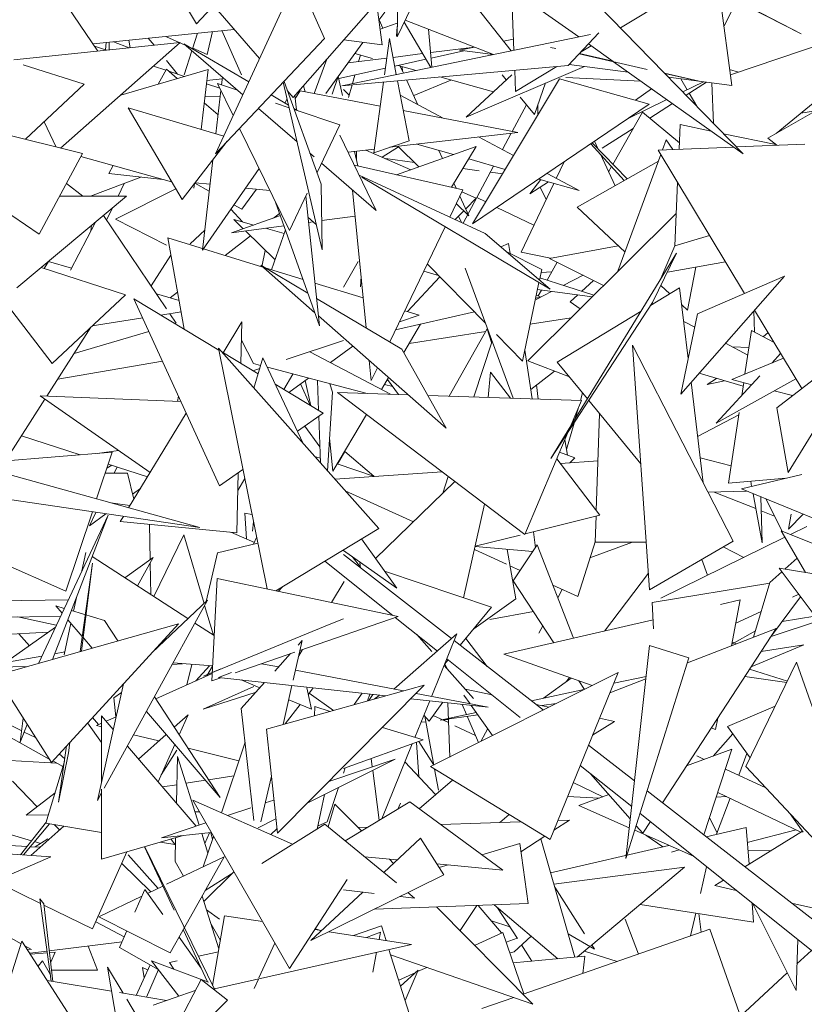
# Model space of a CAD drawing. Header units: metres. Extents: x -14.5 to 13.1, y -18.9 to 3.3.
# Tile 127 of 216: x 9.966 to 10.099, y 2.387 to 2.555. Entities that reach past the tile are written whole.
import ezdxf

# ---------------------------------------------------------------- set-up
doc = ezdxf.new("R2010")
doc.units = ezdxf.units.M
doc.layers.add('G-IMPT', color=7, linetype='Continuous', lineweight=5)
doc.layers.add('L-PLNT', color=7, linetype='Continuous', lineweight=5, true_color=0x005900)

# ---------------------------------------------------------------- blocks, each defined once
blk = doc.blocks.new('ÁRVORES ORNAMENTAIS - Pequeno e Médio Porte - Ipê-roxo-2940656-CORTE_CALÇADA')
at = {"layer": 'G-IMPT', "color": 253, "true_color": 0xaaaaaa}
for p, q in [((6.30579, 2.57011), (6.31512, 2.55439)), ((6.38653, 2.56889), (6.4181, 2.55266)), ((6.4181, 2.55266), (6.38658, 2.56907)), ((6.35663, 2.56749), (6.34926, 2.55218)), ((6.33159, 2.54184), (6.35251, 2.56574)), ((6.31512, 2.55439), (6.32436, 2.56436)), ((6.36916, 2.54987), (6.36859, 2.56439)), ((6.29831, 2.54974), (6.2893, 2.56304)), ((6.33226, 2.56233), (6.31834, 2.53225)), ((6.33691, 2.55187), (6.33226, 2.56233)), ((6.34946, 2.56225), (6.34926, 2.55218)), ((6.35854, 2.56266), (6.36873, 2.54978)), ((6.37116, 2.55859), (6.38022, 2.55215)), ((6.38732, 2.55369), (6.39615, 2.55903)), ((6.40628, 2.54388), (6.40424, 2.55907)), ((6.32584, 2.54846), (6.318, 2.5575)), ((6.3467, 2.55079), (6.34579, 2.55807)), ((6.38353, 2.55758), (6.40824, 2.53223)), ((6.405, 2.55407), (6.40691, 2.55787)), ((6.34617, 2.55503), (6.34716, 2.55639)), ((6.3462, 2.55507), (6.34685, 2.55365)), ((6.3493, 2.55448), (6.34636, 2.55349)), ((6.34916, 2.55228), (6.34929, 2.55391)), ((6.35501, 2.54696), (6.35045, 2.55465)), ((6.35064, 2.55504), (6.36571, 2.54916)), ((6.32152, 2.55345), (6.29748, 2.55098)), ((6.30786, 2.55073), (6.30687, 2.55194)), ((6.31319, 2.55077), (6.31001, 2.55215)), ((6.31442, 2.55012), (6.31528, 2.55281)), ((6.31689, 2.54916), (6.31782, 2.55307)), ((6.33691, 2.55187), (6.31834, 2.53225)), ((6.3194, 2.55323), (6.32275, 2.54568)), ((6.38221, 2.55256), (6.33984, 2.54384)), ((6.34796, 2.55191), (6.34711, 2.54568)), ((6.34914, 2.54575), (6.34796, 2.55191)), ((6.35463, 2.55348), (6.35521, 2.547)), ((6.38364, 2.55285), (6.37843, 2.5473)), ((6.40604, 2.5457), (6.42599, 2.55242)), ((6.28401, 2.54826), (6.31231, 2.5512)), ((6.29196, 2.53321), (6.31231, 2.5512)), ((6.29775, 2.55057), (6.29976, 2.54989)), ((6.29972, 2.55121), (6.29962, 2.54994)), ((6.30021, 2.55126), (6.30023, 2.54994)), ((6.30364, 2.5503), (6.30094, 2.55133)), ((6.30378, 2.55031), (6.30358, 2.5516)), ((6.32299, 2.54228), (6.31296, 2.55097)), ((6.32401, 2.5445), (6.31296, 2.55097)), ((6.31689, 2.54916), (6.31445, 2.55022)), ((6.33712, 2.54254), (6.34341, 2.55122)), ((6.3467, 2.55079), (6.34017, 2.55165)), ((6.36247, 2.55042), (6.35499, 2.54949)), ((6.36248, 2.55042), (6.35992, 2.54989)), ((6.36909, 2.55179), (6.36742, 2.55144)), ((6.37633, 2.55016), (6.37538, 2.55037)), ((6.38063, 2.54964), (6.38231, 2.55066)), ((6.38188, 2.55097), (6.3861, 2.54797)), ((6.31299, 2.54568), (6.31431, 2.5498)), ((6.3475, 2.54855), (6.34087, 2.54772)), ((6.34507, 2.5485), (6.34205, 2.54934)), ((6.34303, 2.54907), (6.34271, 2.54795)), ((6.35362, 2.54931), (6.34858, 2.54868)), ((6.35507, 2.54855), (6.36066, 2.54979)), ((6.36564, 2.54915), (6.35992, 2.54989)), ((6.39185, 2.54663), (6.38027, 2.54926)), ((6.38601, 2.54804), (6.38035, 2.54935)), ((6.29599, 2.54413), (6.28557, 2.54742)), ((6.30779, 2.5472), (6.30987, 2.5465)), ((6.31189, 2.54582), (6.31001, 2.54812)), ((6.33731, 2.54838), (6.33512, 2.54254)), ((6.37843, 2.5473), (6.33984, 2.54384)), ((6.34887, 2.54717), (6.35419, 2.54835)), ((6.35252, 2.54645), (6.34944, 2.5473)), ((6.34981, 2.54719), (6.35036, 2.546)), ((6.35015, 2.5471), (6.3502, 2.54633)), ((6.36101, 2.53851), (6.38118, 2.54713)), ((6.36944, 2.54288), (6.37647, 2.54713)), ((6.38863, 2.54617), (6.37859, 2.54747)), ((6.38616, 2.54793), (6.40824, 2.53223)), ((6.42919, 2.54829), (6.41383, 2.53571)), ((6.3171, 2.54659), (6.30219, 2.54225)), ((6.30855, 2.5441), (6.30997, 2.54668)), ((6.30997, 2.54668), (6.31181, 2.54505)), ((6.31036, 2.54633), (6.31308, 2.54542)), ((6.31588, 2.5364), (6.3171, 2.54659)), ((6.31952, 2.54529), (6.31937, 2.54398)), ((6.33823, 2.5424), (6.33926, 2.5454)), ((6.33926, 2.5454), (6.33996, 2.54217)), ((6.33934, 2.54505), (6.34727, 2.54681)), ((6.34206, 2.54566), (6.34165, 2.54421)), ((6.36568, 2.54281), (6.35653, 2.54534)), ((6.3688, 2.54568), (6.36101, 2.53851)), ((6.36787, 2.54483), (6.36718, 2.54568)), ((6.36944, 2.54288), (6.3693, 2.54648)), ((6.39082, 2.54462), (6.37801, 2.54527)), ((6.40075, 2.54461), (6.39483, 2.54599)), ((6.40075, 2.54461), (6.39487, 2.54595)), ((6.40628, 2.54388), (6.39553, 2.54528)), ((6.40742, 2.54617), (6.40592, 2.54659)), ((6.41243, 2.53491), (6.43248, 2.54641)), ((6.28596, 2.53472), (6.29599, 2.54413)), ((6.31681, 2.54417), (6.31907, 2.54341)), ((6.31949, 2.54503), (6.31688, 2.54471)), ((6.32209, 2.54306), (6.31867, 2.54422)), ((6.31867, 2.54422), (6.32135, 2.53875)), ((6.32988, 2.54444), (6.3365, 2.51589)), ((6.33634, 2.52709), (6.33001, 2.54457)), ((6.33335, 2.54385), (6.3336, 2.54283)), ((6.34159, 2.54399), (6.34098, 2.54181)), ((6.34695, 2.54447), (6.3453, 2.53239)), ((6.35131, 2.53448), (6.34935, 2.54469)), ((6.35089, 2.54483), (6.35282, 2.54061)), ((6.35845, 2.54481), (6.35211, 2.54217)), ((6.37695, 2.54501), (6.36214, 2.52031)), ((6.37267, 2.53892), (6.37456, 2.54431)), ((6.39223, 2.5407), (6.37695, 2.54501)), ((6.39869, 2.54316), (6.39762, 2.545)), ((6.40146, 2.54451), (6.39794, 2.5428)), ((6.39849, 2.54223), (6.402, 2.54444)), ((6.40286, 2.54433), (6.40318, 2.53742)), ((6.28829, 2.51853), (6.25199, 2.54326)), ((6.29566, 2.53228), (6.25199, 2.54326)), ((6.31914, 2.54199), (6.31654, 2.54193)), ((6.31926, 2.54303), (6.31841, 2.53565)), ((6.33079, 2.54054), (6.32783, 2.54227)), ((6.33159, 2.54184), (6.33057, 2.54302)), ((6.33187, 2.54216), (6.33212, 2.53975)), ((6.33192, 2.54167), (6.33274, 2.543)), ((6.34639, 2.54038), (6.33274, 2.543)), ((6.34012, 2.5432), (6.3411, 2.54225)), ((6.34982, 2.54221), (6.35713, 2.53832)), ((6.37267, 2.53892), (6.37023, 2.54192)), ((6.39263, 2.54333), (6.38988, 2.54137)), ((6.40032, 2.54035), (6.39903, 2.54257)), ((6.31642, 2.54095), (6.31878, 2.53887)), ((6.33089, 2.54007), (6.32858, 2.54086)), ((6.33054, 2.5416), (6.33017, 2.5409)), ((6.39223, 2.5407), (6.36214, 2.52031)), ((6.36889, 2.53606), (6.37131, 2.54059)), ((6.37324, 2.54055), (6.37324, 2.53882)), ((6.39523, 2.54148), (6.38864, 2.53828)), ((6.39231, 2.53833), (6.39621, 2.54079)), ((6.30347, 2.5401), (6.31264, 2.52443)), ((6.30347, 2.5401), (6.31973, 2.53526)), ((6.33224, 2.53427), (6.32565, 2.53997)), ((6.33251, 2.53953), (6.33165, 2.54003)), ((6.33949, 2.53716), (6.33174, 2.53979)), ((6.36983, 2.53588), (6.35032, 2.53963)), ((6.3911, 2.53935), (6.38603, 2.53044)), ((6.3911, 2.53935), (6.39736, 2.5341)), ((6.41804, 2.53916), (6.42057, 2.53958)), ((6.28913, 2.53768), (6.2912, 2.5334)), ((6.33949, 2.53716), (6.33563, 2.52906)), ((6.3975, 2.53721), (6.39731, 2.53303)), ((6.3975, 2.53721), (6.40279, 2.53611)), ((6.32243, 2.53656), (6.33093, 2.5192)), ((6.34573, 2.52258), (6.33954, 2.53541)), ((6.34806, 2.53335), (6.36983, 2.53588)), ((6.36316, 2.53511), (6.36911, 2.53194)), ((6.36722, 2.53295), (6.36872, 2.53575)), ((6.38422, 2.53323), (6.38951, 2.53657)), ((6.40488, 2.53567), (6.4138, 2.53382)), ((6.31264, 2.52443), (6.32035, 2.53437)), ((6.35131, 2.53448), (6.3453, 2.53239)), ((6.34952, 2.53343), (6.34671, 2.53167)), ((6.34917, 2.52868), (6.36275, 2.53347)), ((6.34944, 2.53351), (6.353, 2.53003)), ((6.35888, 2.5321), (6.35264, 2.53388)), ((6.35854, 2.52656), (6.36275, 2.53347)), ((6.38796, 2.5277), (6.38229, 2.53397)), ((6.38844, 2.52797), (6.38248, 2.5341)), ((6.38351, 2.53303), (6.38289, 2.53437)), ((6.39373, 2.53289), (6.40659, 2.5334)), ((6.39512, 2.53462), (6.39449, 2.53292)), ((6.39627, 2.53299), (6.39512, 2.53462)), ((6.40708, 2.53342), (6.4187, 2.53389)), ((6.41243, 2.53491), (6.41395, 2.5337)), ((6.28829, 2.51853), (6.29566, 2.53228)), ((6.31086, 2.52748), (6.2954, 2.5318)), ((6.33517, 2.53173), (6.33443, 2.53237)), ((6.34094, 2.53252), (6.34539, 2.53304)), ((6.34203, 2.53265), (6.34257, 2.53018)), ((6.34233, 2.53268), (6.34236, 2.53113)), ((6.34395, 2.53287), (6.3516, 2.52954)), ((6.3564, 2.53281), (6.35702, 2.53145)), ((6.3864, 2.52681), (6.3839, 2.53219)), ((6.3942, 2.53211), (6.3869, 2.51224)), ((6.39373, 2.53289), (6.40845, 2.50846)), ((6.30016, 2.52886), (6.30093, 2.53026)), ((6.31789, 2.5312), (6.31612, 2.51584)), ((6.34573, 2.52258), (6.3364, 2.53067)), ((6.36048, 2.52612), (6.34201, 2.5303)), ((6.34728, 2.53142), (6.35223, 2.53078)), ((6.3605, 2.52042), (6.36571, 2.53015)), ((6.3677, 2.52958), (6.36147, 2.53136)), ((6.37639, 2.52806), (6.37774, 2.53088)), ((6.37994, 2.52314), (6.39379, 2.53101)), ((6.38582, 2.53007), (6.38531, 2.52917)), ((6.30016, 2.52886), (6.30938, 2.52789)), ((6.32576, 2.52975), (6.31612, 2.51584)), ((6.36427, 2.51867), (6.34283, 2.5286)), ((6.36047, 2.52972), (6.36325, 2.52936)), ((6.36516, 2.52911), (6.36726, 2.52884)), ((6.37481, 2.5289), (6.38029, 2.52598)), ((6.29293, 2.52719), (6.29576, 2.52504)), ((6.29705, 2.52503), (6.30564, 2.52828)), ((6.3028, 2.52721), (6.30174, 2.52503)), ((6.31467, 2.52641), (6.31476, 2.52717)), ((6.31482, 2.52724), (6.31728, 2.52587)), ((6.31488, 2.52731), (6.31741, 2.52705)), ((6.33634, 2.52709), (6.3365, 2.51589)), ((6.37532, 2.50918), (6.34324, 2.52824)), ((6.35895, 2.52724), (6.35935, 2.52638)), ((6.37038, 2.51548), (6.37599, 2.52721)), ((6.37188, 2.52545), (6.37378, 2.52784)), ((6.37188, 2.52545), (6.37508, 2.52747)), ((6.38029, 2.52598), (6.37341, 2.52795)), ((6.39706, 2.52735), (6.39658, 2.51657)), ((6.2845, 2.5094), (6.30319, 2.52503)), ((6.29178, 2.52504), (6.30319, 2.52503)), ((6.30132, 2.52112), (6.31156, 2.52628)), ((6.32281, 2.52279), (6.3253, 2.52622)), ((6.32345, 2.52641), (6.32761, 2.52598)), ((6.33394, 2.52551), (6.33093, 2.5192)), ((6.3337, 2.52501), (6.33606, 2.50293)), ((6.34398, 2.5026), (6.3417, 2.52607)), ((6.36048, 2.52612), (6.35824, 2.52146)), ((6.35996, 2.52504), (6.36149, 2.5217)), ((6.3603, 2.52574), (6.36274, 2.52468)), ((6.37365, 2.52657), (6.37466, 2.52444)), ((6.32146, 2.52354), (6.32281, 2.52279)), ((6.32857, 2.52403), (6.33606, 2.50293)), ((6.35936, 2.52379), (6.36149, 2.5217)), ((6.36274, 2.52468), (6.36096, 2.52286)), ((6.36437, 2.52404), (6.36284, 2.52478)), ((6.29928, 2.52175), (6.31001, 2.50581)), ((6.30077, 2.523), (6.29979, 2.52098)), ((6.32294, 2.52063), (6.32096, 2.52282)), ((6.32107, 2.51878), (6.32939, 2.52171)), ((6.32926, 2.52209), (6.32824, 2.5213)), ((6.36064, 2.52253), (6.35917, 2.52103)), ((6.37257, 2.52006), (6.36627, 2.52311)), ((6.39683, 2.5221), (6.37155, 2.49699)), ((6.37994, 2.52314), (6.3881, 2.51551)), ((6.29789, 2.52059), (6.29365, 2.51243)), ((6.29719, 2.52001), (6.29711, 2.5191)), ((6.31001, 2.51668), (6.30132, 2.52112)), ((6.33, 2.51999), (6.32107, 2.51878)), ((6.32306, 2.51948), (6.32148, 2.52103)), ((6.32148, 2.52103), (6.32485, 2.52011)), ((6.33551, 2.52017), (6.33408, 2.52147)), ((6.33497, 2.52066), (6.33418, 2.52055)), ((6.34213, 2.52163), (6.33643, 2.52086)), ((6.36022, 2.52055), (6.35975, 2.52162)), ((6.31402, 2.51691), (6.31651, 2.51921)), ((6.32848, 2.51416), (6.32345, 2.5191)), ((6.32686, 2.51956), (6.33005, 2.51869)), ((6.3279, 2.51248), (6.33025, 2.51929)), ((6.35745, 2.5198), (6.34803, 2.5002)), ((6.36427, 2.51867), (6.37532, 2.50918)), ((6.39658, 2.51657), (6.40249, 2.51834)), ((6.31022, 2.51793), (6.32642, 2.51294)), ((6.31022, 2.51793), (6.31302, 2.50234)), ((6.3243, 2.51826), (6.31998, 2.51492)), ((6.36827, 2.51695), (6.36694, 2.51638)), ((6.36827, 2.51695), (6.36853, 2.51526)), ((6.31075, 2.51495), (6.30735, 2.50975)), ((6.32624, 2.51299), (6.32682, 2.51579)), ((6.36784, 2.51561), (6.37391, 2.51254)), ((6.37038, 2.51548), (6.37541, 2.51446)), ((6.37526, 2.51443), (6.38695, 2.51659)), ((6.39687, 2.51531), (6.37548, 2.48032)), ((6.39279, 2.50693), (6.39687, 2.51531)), ((6.394, 2.51061), (6.39661, 2.51657)), ((6.28914, 2.5127), (6.2899, 2.51391)), ((6.28991, 2.51392), (6.29381, 2.51275)), ((6.34012, 2.50954), (6.34266, 2.51392)), ((6.36432, 2.50337), (6.35442, 2.51349)), ((6.37655, 2.51378), (6.37481, 2.5107)), ((6.37526, 2.51443), (6.38445, 2.5098)), ((6.4052, 2.51384), (6.39531, 2.5121)), ((6.30298, 2.50819), (6.28864, 2.51286)), ((6.33528, 2.50514), (6.32606, 2.51326)), ((6.33409, 2.50848), (6.32606, 2.51326)), ((6.32678, 2.51283), (6.33326, 2.51083)), ((6.3538, 2.51222), (6.35634, 2.51152)), ((6.36902, 2.49059), (6.36086, 2.51278)), ((6.37353, 2.51072), (6.37391, 2.51254)), ((6.3738, 2.512), (6.37562, 2.51213)), ((6.40014, 2.51295), (6.39873, 2.50558)), ((6.33528, 2.51021), (6.34349, 2.50769)), ((6.34313, 2.51135), (6.34302, 2.5096)), ((6.35104, 2.50536), (6.35656, 2.5113)), ((6.37063, 2.49693), (6.37344, 2.5103)), ((6.37361, 2.51109), (6.38277, 2.50813)), ((6.37756, 2.50981), (6.38095, 2.51156)), ((6.3807, 2.5088), (6.38271, 2.51068)), ((6.41526, 2.51142), (6.39758, 2.4913)), ((6.41526, 2.51142), (6.40046, 2.50499)), ((6.30827, 2.50838), (6.31214, 2.50722)), ((6.31189, 2.50865), (6.31062, 2.50768)), ((6.37295, 2.50743), (6.37557, 2.50879)), ((6.37319, 2.5091), (6.38251, 2.50788)), ((6.37385, 2.50901), (6.37328, 2.50802)), ((6.39739, 2.50943), (6.39245, 2.50642)), ((6.39419, 2.50982), (6.39571, 2.5084)), ((6.39739, 2.50943), (6.39885, 2.49735)), ((6.29054, 2.49652), (6.28233, 2.50721)), ((6.29054, 2.49652), (6.30298, 2.50819)), ((6.31901, 2.47567), (6.30444, 2.50752)), ((6.31889, 2.49879), (6.30444, 2.50752)), ((6.35008, 2.49898), (6.33556, 2.50761)), ((6.37288, 2.50765), (6.37374, 2.50784)), ((6.37299, 2.50814), (6.37374, 2.50784)), ((6.39279, 2.50693), (6.37548, 2.48032)), ((6.37878, 2.50702), (6.38005, 2.5082)), ((6.38043, 2.50581), (6.37878, 2.50702)), ((6.30902, 2.50476), (6.31249, 2.50531)), ((6.31055, 2.505), (6.31165, 2.50337)), ((6.34902, 2.50225), (6.36245, 2.50529)), ((6.35058, 2.5055), (6.35305, 2.50474)), ((6.39084, 2.50544), (6.37655, 2.49674)), ((6.40046, 2.50499), (6.39758, 2.4913)), ((6.39775, 2.5065), (6.39873, 2.50558)), ((6.41005, 2.50549), (6.41017, 2.50187)), ((6.41016, 2.50561), (6.41821, 2.49225)), ((6.29735, 2.50291), (6.30593, 2.50427)), ((6.31964, 2.49834), (6.32283, 2.50359)), ((6.32266, 2.49651), (6.32283, 2.50359)), ((6.35762, 2.48548), (6.33588, 2.50461)), ((6.35305, 2.50474), (6.34967, 2.50361)), ((6.3504, 2.49841), (6.35327, 2.50321)), ((6.37195, 2.50319), (6.37891, 2.50429)), ((6.39809, 2.50369), (6.39998, 2.5027)), ((6.29712, 2.50269), (6.28962, 2.49096)), ((6.30697, 2.50199), (6.29426, 2.49822)), ((6.35131, 2.49992), (6.36439, 2.50199)), ((6.36463, 2.50242), (6.35813, 2.49096)), ((6.36463, 2.50242), (6.36538, 2.50007)), ((6.40853, 2.49473), (6.40966, 2.50214)), ((6.40966, 2.50214), (6.41349, 2.50008)), ((6.41246, 2.50179), (6.41163, 2.50108)), ((6.43045, 2.5017), (6.41394, 2.48896)), ((6.43045, 2.5017), (6.4159, 2.47792)), ((6.32276, 2.50047), (6.32482, 2.49649)), ((6.34012, 2.50043), (6.33036, 2.49717)), ((6.36237, 2.49081), (6.36545, 2.5003)), ((6.37063, 2.49693), (6.3662, 2.50146)), ((6.40519, 2.49996), (6.40902, 2.49795)), ((6.32711, 2.45809), (6.31882, 2.49913)), ((6.34615, 2.4684), (6.31882, 2.49913)), ((6.3256, 2.49474), (6.31939, 2.49849)), ((6.33439, 2.49852), (6.34814, 2.49129)), ((6.33791, 2.49667), (6.34175, 2.49944)), ((6.35762, 2.48548), (6.35008, 2.49898)), ((6.37102, 2.49877), (6.37227, 2.49048)), ((6.40651, 2.46624), (6.38938, 2.49965)), ((6.39228, 2.45797), (6.38938, 2.49965)), ((6.40635, 2.49935), (6.40922, 2.49924)), ((6.41461, 2.49822), (6.41314, 2.49663)), ((6.30931, 2.49689), (6.29147, 2.49386)), ((6.32488, 2.49232), (6.32641, 2.49747)), ((6.33325, 2.4829), (6.32641, 2.49747)), ((6.34486, 2.4936), (6.34453, 2.497)), ((6.37862, 2.49422), (6.37155, 2.49699)), ((6.3817, 2.49048), (6.37655, 2.49674)), ((6.41509, 2.49743), (6.4063, 2.49381)), ((6.32588, 2.49568), (6.32469, 2.49529)), ((6.32602, 2.49617), (6.32482, 2.49649)), ((6.34396, 2.49143), (6.32717, 2.49586)), ((6.34591, 2.49578), (6.34486, 2.4936)), ((6.3652, 2.49506), (6.36478, 2.49073)), ((6.3652, 2.49506), (6.36859, 2.49061)), ((6.37203, 2.49209), (6.37609, 2.49521)), ((6.4007, 2.49485), (6.40822, 2.49264)), ((6.33, 2.49208), (6.33153, 2.49471)), ((6.33083, 2.49158), (6.3342, 2.49401)), ((6.33457, 2.48932), (6.33362, 2.49359)), ((6.33588, 2.48853), (6.3357, 2.49361)), ((6.34662, 2.49208), (6.34782, 2.4941)), ((6.34765, 2.49381), (6.34953, 2.49124)), ((6.39934, 2.49331), (6.40142, 2.47618)), ((6.40209, 2.49293), (6.40367, 2.49398)), ((6.40209, 2.49293), (6.40502, 2.49358)), ((6.41108, 2.49441), (6.40363, 2.48637)), ((6.4172, 2.49392), (6.40363, 2.48637)), ((6.40969, 2.4929), (6.4063, 2.49381)), ((6.40798, 2.49106), (6.40831, 2.49327)), ((6.33667, 2.48805), (6.32852, 2.49297)), ((6.33284, 2.49303), (6.33445, 2.48939)), ((6.33825, 2.49163), (6.33739, 2.47825)), ((6.33825, 2.49163), (6.3378, 2.49306)), ((6.37104, 2.46737), (6.3391, 2.49159)), ((6.3391, 2.49159), (6.35113, 2.49119)), ((6.34712, 2.49291), (6.34856, 2.49258)), ((6.37328, 2.49045), (6.37303, 2.49287)), ((6.38087, 2.49149), (6.38051, 2.49021)), ((6.41664, 2.49104), (6.41353, 2.49187)), ((6.28929, 2.49045), (6.28256, 2.47993)), ((6.31245, 2.49002), (6.28848, 2.49101)), ((6.28848, 2.49101), (6.30719, 2.47792)), ((6.31201, 2.49096), (6.31185, 2.49005)), ((6.35449, 2.49108), (6.38067, 2.4902)), ((6.37876, 2.48569), (6.38067, 2.4902)), ((6.39079, 2.47942), (6.38192, 2.49021)), ((6.38017, 2.48901), (6.37962, 2.48708)), ((6.40571, 2.47614), (6.40753, 2.48814)), ((6.41394, 2.48896), (6.4159, 2.47792)), ((6.30353, 2.47192), (6.31335, 2.48804)), ((6.33228, 2.48497), (6.33667, 2.48805)), ((6.3362, 2.47959), (6.33592, 2.48751)), ((6.33832, 2.47819), (6.34407, 2.48782)), ((6.38321, 2.47145), (6.38377, 2.48795)), ((6.40747, 2.48775), (6.40046, 2.48405)), ((6.33355, 2.48585), (6.3361, 2.4823)), ((6.37104, 2.46737), (6.37838, 2.48477)), ((6.37941, 2.48637), (6.37813, 2.48183)), ((6.29526, 2.48095), (6.28529, 2.4842)), ((6.33774, 2.4838), (6.33832, 2.47819)), ((6.37829, 2.4809), (6.37784, 2.4835)), ((6.30183, 2.48167), (6.29818, 2.48118)), ((6.34036, 2.48151), (6.33911, 2.47938)), ((6.34036, 2.48151), (6.34531, 2.4773)), ((6.37953, 2.48041), (6.37696, 2.48141)), ((6.30075, 2.48139), (6.27647, 2.47944)), ((6.30075, 2.48139), (6.29809, 2.47343)), ((6.33617, 2.48037), (6.33522, 2.48069)), ((6.37648, 2.48027), (6.3838, 2.47068)), ((6.3835, 2.47992), (6.37709, 2.47948)), ((6.37953, 2.48041), (6.37872, 2.47959)), ((6.4009, 2.48041), (6.40616, 2.4791)), ((6.27622, 2.47951), (6.31567, 2.46855)), ((6.3007, 2.47917), (6.29984, 2.47868)), ((6.30675, 2.4772), (6.30008, 2.47938)), ((6.3011, 2.47781), (6.3016, 2.47888)), ((6.31901, 2.47567), (6.323, 2.47846)), ((6.35694, 2.47806), (6.33869, 2.47678)), ((6.34544, 2.47726), (6.33904, 2.47941)), ((6.30335, 2.47781), (6.29955, 2.47781)), ((6.30443, 2.4734), (6.30335, 2.47781)), ((6.32196, 2.46767), (6.32221, 2.47791)), ((6.32331, 2.4769), (6.32213, 2.47486)), ((6.34562, 2.46328), (6.35912, 2.47641)), ((6.35704, 2.47439), (6.35798, 2.47727)), ((6.40571, 2.47614), (6.41549, 2.47696)), ((6.41824, 2.47762), (6.40792, 2.47514)), ((6.40951, 2.47646), (6.40967, 2.47556)), ((6.30422, 2.47426), (6.30555, 2.47524)), ((6.34044, 2.47482), (6.35205, 2.46954)), ((6.4088, 2.47477), (6.40223, 2.47458)), ((6.43537, 2.46387), (6.40792, 2.47514)), ((6.27841, 2.47403), (6.31567, 2.46855)), ((6.40327, 2.47461), (6.41037, 2.47178)), ((6.4099, 2.47432), (6.41144, 2.46594)), ((6.41144, 2.46594), (6.41121, 2.47379)), ((6.41487, 2.46794), (6.41206, 2.47344)), ((6.30377, 2.47232), (6.30048, 2.47277)), ((6.36057, 2.45659), (6.36418, 2.47256)), ((6.41128, 2.47142), (6.41356, 2.47051)), ((6.28817, 2.44542), (6.30005, 2.47065)), ((6.29056, 2.4461), (6.30005, 2.47065)), ((6.29736, 2.47124), (6.29286, 2.45774)), ((6.29686, 2.46883), (6.29795, 2.47115)), ((6.29686, 2.46883), (6.29967, 2.4709)), ((6.30212, 2.4696), (6.30264, 2.47047)), ((6.32334, 2.471), (6.32455, 2.47079)), ((6.32334, 2.471), (6.32361, 2.46661)), ((6.3838, 2.47068), (6.37109, 2.4675)), ((6.38303, 2.46606), (6.38318, 2.47053)), ((6.41594, 2.46826), (6.41842, 2.47083)), ((6.41594, 2.46826), (6.4164, 2.47082)), ((6.32196, 2.46767), (6.30212, 2.4696)), ((6.3071, 2.46912), (6.30722, 2.46308)), ((6.3248, 2.46956), (6.32463, 2.46794)), ((6.32862, 2.45777), (6.34615, 2.4684)), ((6.42084, 2.46556), (6.41467, 2.46802)), ((6.41467, 2.46802), (6.41884, 2.46091)), ((6.41629, 2.46737), (6.41909, 2.46874)), ((6.31292, 2.46734), (6.30781, 2.45681)), ((6.31638, 2.45562), (6.31292, 2.46734)), ((6.32095, 2.46777), (6.32496, 2.46603)), ((6.32534, 2.46685), (6.32482, 2.46572)), ((6.34323, 2.46663), (6.3492, 2.45824)), ((6.37023, 2.46728), (6.36255, 2.46536)), ((6.37283, 2.46511), (6.37251, 2.46785)), ((6.38304, 2.4663), (6.38004, 2.4568)), ((6.39421, 2.45654), (6.41533, 2.4669)), ((6.32554, 2.46589), (6.31867, 2.46425)), ((6.34012, 2.46465), (6.3492, 2.45824)), ((6.36243, 2.46481), (6.36788, 2.46234)), ((6.36255, 2.46533), (6.37239, 2.46445)), ((6.36951, 2.45639), (6.36801, 2.46484)), ((6.37315, 2.46559), (6.36905, 2.45949)), ((6.37932, 2.44971), (6.37315, 2.46559)), ((6.38937, 2.46606), (6.38213, 2.46342)), ((6.39172, 2.46606), (6.38303, 2.46606)), ((6.40651, 2.46624), (6.39228, 2.45797)), ((6.40836, 2.46348), (6.4048, 2.46525)), ((6.27837, 2.46408), (6.29286, 2.45774)), ((6.29624, 2.46429), (6.29558, 2.46117)), ((6.29732, 2.4636), (6.31363, 2.45304)), ((6.30289, 2.45999), (6.30773, 2.46344)), ((6.30503, 2.45861), (6.30773, 2.46344)), ((6.31676, 2.45598), (6.31867, 2.46425)), ((6.35856, 2.44964), (6.34012, 2.46399)), ((6.3416, 2.46361), (6.34304, 2.46182)), ((6.40213, 2.46043), (6.40117, 2.46313)), ((6.41535, 2.4615), (6.41741, 2.46336)), ((6.29526, 2.44743), (6.2974, 2.46247)), ((6.29549, 2.4475), (6.2974, 2.46247)), ((6.30723, 2.46254), (6.30734, 2.45711)), ((6.34852, 2.4536), (6.33698, 2.46284)), ((6.34294, 2.46255), (6.34306, 2.4617)), ((6.3685, 2.46205), (6.37023, 2.46126)), ((6.41435, 2.46166), (6.4345, 2.4583)), ((6.41435, 2.46166), (6.43044, 2.44005)), ((6.3177, 2.44243), (6.31861, 2.45987)), ((6.31861, 2.45987), (6.34945, 2.45341)), ((6.36534, 2.45497), (6.34715, 2.46112)), ((6.3846, 2.45092), (6.39209, 2.4608)), ((6.41279, 2.45918), (6.41483, 2.46102)), ((6.32903, 2.45769), (6.32973, 2.45845)), ((6.33807, 2.45579), (6.34027, 2.45937)), ((6.37597, 2.44894), (6.36905, 2.45949)), ((6.37582, 2.45872), (6.38004, 2.4568)), ((6.37665, 2.45659), (6.3774, 2.458)), ((6.39273, 2.45578), (6.41276, 2.45908)), ((6.41279, 2.45918), (6.40997, 2.44986)), ((6.29327, 2.45626), (6.23018, 2.45525)), ((6.29463, 2.45664), (6.29415, 2.45432)), ((6.36951, 2.45639), (6.36234, 2.45132)), ((6.40774, 2.45624), (6.40438, 2.45546)), ((6.40774, 2.45624), (6.40625, 2.44842)), ((6.41271, 2.44963), (6.41801, 2.45675)), ((6.41661, 2.4567), (6.41768, 2.45719)), ((6.29114, 2.45523), (6.29258, 2.45479)), ((6.29114, 2.45523), (6.29221, 2.45399)), ((6.317, 2.4562), (6.29938, 2.42416)), ((6.317, 2.4562), (6.30752, 2.44727)), ((6.31797, 2.45023), (6.31648, 2.45527)), ((6.36534, 2.45497), (6.36002, 2.4485)), ((6.39273, 2.45578), (6.39293, 2.45132)), ((6.29192, 2.45339), (6.22977, 2.45292)), ((6.29122, 2.45191), (6.28467, 2.45333)), ((6.29378, 2.45443), (6.29945, 2.45271)), ((6.33273, 2.44762), (6.34945, 2.45341)), ((6.33799, 2.45214), (6.34012, 2.45299)), ((6.35613, 2.44751), (6.34897, 2.45324)), ((6.3725, 2.45423), (6.36506, 2.45291)), ((6.40698, 2.45224), (6.4113, 2.45424)), ((6.42045, 2.45347), (6.41489, 2.45257)), ((6.28093, 2.44337), (6.31201, 2.45218)), ((6.28259, 2.44555), (6.29107, 2.45158)), ((6.29038, 2.42855), (6.31201, 2.45218)), ((6.29371, 2.45224), (6.29258, 2.44687)), ((6.29317, 2.45286), (6.29563, 2.45)), ((6.29945, 2.45271), (6.30171, 2.44926)), ((6.31483, 2.45226), (6.3181, 2.45014)), ((6.33799, 2.45214), (6.3163, 2.44326)), ((6.39287, 2.45282), (6.36747, 2.44699)), ((6.37341, 2.45055), (6.37409, 2.45181)), ((6.3945, 2.42166), (6.41383, 2.45135)), ((6.39872, 2.44551), (6.41383, 2.45135)), ((6.42104, 2.45267), (6.413, 2.45002)), ((6.27438, 2.44991), (6.28986, 2.45072)), ((6.28485, 2.45046), (6.28663, 2.44842)), ((6.29579, 2.44981), (6.29733, 2.44802)), ((6.35947, 2.45043), (6.34871, 2.44103)), ((6.35262, 2.45032), (6.35518, 2.44745)), ((6.35947, 2.45043), (6.35518, 2.43989)), ((6.36464, 2.4449), (6.36099, 2.44968)), ((6.41031, 2.45098), (6.40631, 2.4487)), ((6.33311, 2.44929), (6.33157, 2.44254)), ((6.33239, 2.44849), (6.33311, 2.44929)), ((6.37419, 2.43747), (6.35901, 2.44929)), ((6.39229, 2.44848), (6.38824, 2.41215)), ((6.39899, 2.44634), (6.39229, 2.44848)), ((6.40636, 2.44903), (6.40709, 2.44875)), ((6.40709, 2.44875), (6.40636, 2.44902)), ((6.41858, 2.44857), (6.40956, 2.4448)), ((6.41858, 2.44857), (6.41128, 2.44744)), ((6.29002, 2.42911), (6.25944, 2.44617)), ((6.28876, 2.44666), (6.28259, 2.44555)), ((6.29269, 2.44738), (6.29093, 2.44706)), ((6.32171, 2.44381), (6.33187, 2.44733)), ((6.32844, 2.44409), (6.33112, 2.44707)), ((6.33252, 2.44672), (6.33317, 2.44778)), ((6.37023, 2.43621), (6.35775, 2.44621)), ((6.38249, 2.44164), (6.36747, 2.44699)), ((6.39899, 2.44634), (6.38824, 2.41215)), ((6.26428, 2.44428), (6.28631, 2.4449)), ((6.31269, 2.44536), (6.31097, 2.44525)), ((6.3111, 2.44548), (6.31784, 2.44498)), ((6.31348, 2.44178), (6.31428, 2.44525)), ((6.31498, 2.44245), (6.31734, 2.44502)), ((6.31685, 2.4433), (6.31783, 2.44494)), ((6.32618, 2.44536), (6.32909, 2.4448)), ((6.35729, 2.44508), (6.36231, 2.43944)), ((6.35799, 2.44602), (6.35736, 2.44526)), ((6.35772, 2.44459), (6.35741, 2.44532)), ((6.40867, 2.42785), (6.41732, 2.44561)), ((6.41732, 2.44561), (6.42732, 2.41704)), ((6.26428, 2.44428), (6.28532, 2.43394)), ((6.28093, 2.44337), (6.29038, 2.42855)), ((6.31777, 2.44371), (6.30816, 2.43937)), ((6.3163, 2.44326), (6.31925, 2.44447)), ((6.3177, 2.44243), (6.31927, 2.44297)), ((6.31882, 2.44302), (6.32105, 2.44385)), ((6.31882, 2.44302), (6.34733, 2.43987)), ((6.33196, 2.44425), (6.35036, 2.44071)), ((6.35498, 2.42782), (6.38693, 2.44387)), ((6.37893, 2.44291), (6.37421, 2.43948)), ((6.37534, 2.41539), (6.38693, 2.44387)), ((6.37805, 2.44227), (6.37862, 2.44302)), ((6.3917, 2.44319), (6.38618, 2.44202)), ((6.4085, 2.44318), (6.41565, 2.44217)), ((6.40933, 2.44444), (6.41577, 2.44241)), ((6.30265, 2.44195), (6.29822, 2.42205)), ((6.32487, 2.44148), (6.31626, 2.43764)), ((6.32269, 2.44259), (6.3259, 2.44125)), ((6.32273, 2.43771), (6.32671, 2.44215)), ((6.327, 2.43422), (6.35391, 2.4417)), ((6.32888, 2.41646), (6.35391, 2.4417)), ((6.33136, 2.44163), (6.32985, 2.43501)), ((6.3347, 2.43759), (6.33392, 2.44127)), ((6.33499, 2.44123), (6.33416, 2.44016)), ((6.38119, 2.44099), (6.38023, 2.44245)), ((6.38551, 2.44039), (6.39165, 2.44277)), ((6.30101, 2.43955), (6.30232, 2.44047)), ((6.30101, 2.43955), (6.30133, 2.43629)), ((6.30793, 2.43972), (6.31915, 2.42254)), ((6.32524, 2.44051), (6.31626, 2.43764)), ((6.33841, 2.43739), (6.33428, 2.44032)), ((6.34198, 2.43838), (6.34332, 2.44031)), ((6.34424, 2.43901), (6.34463, 2.44017)), ((6.34516, 2.44011), (6.34445, 2.43907)), ((6.3462, 2.43992), (6.34536, 2.43932)), ((6.35252, 2.4403), (6.36476, 2.43794)), ((6.36169, 2.43853), (6.36065, 2.44001)), ((6.36088, 2.44104), (6.36544, 2.44005)), ((6.38109, 2.44094), (6.37216, 2.43905)), ((6.33278, 2.43839), (6.33022, 2.43511)), ((6.33081, 2.43921), (6.3347, 2.43759)), ((6.33519, 2.43649), (6.33524, 2.43805)), ((6.33787, 2.43724), (6.33524, 2.43805)), ((6.35162, 2.43939), (6.36476, 2.43794)), ((6.35483, 2.43904), (6.35229, 2.4328)), ((6.35474, 2.43557), (6.35705, 2.43879)), ((6.35789, 2.4387), (6.35824, 2.42945)), ((6.36109, 2.4367), (6.36035, 2.43843)), ((6.36552, 2.43312), (6.36188, 2.43826)), ((6.37298, 2.43841), (6.37513, 2.43794)), ((6.3739, 2.43821), (6.37636, 2.43856)), ((6.40557, 2.43466), (6.41368, 2.43812)), ((6.28557, 2.43609), (6.28509, 2.43197)), ((6.29737, 2.43618), (6.29843, 2.43498)), ((6.29894, 2.43645), (6.30091, 2.43415)), ((6.29894, 2.43645), (6.29894, 2.42526)), ((6.3014, 2.43632), (6.29971, 2.43556)), ((6.30657, 2.43723), (6.31915, 2.42254)), ((6.31131, 2.43454), (6.31367, 2.43665)), ((6.31215, 2.43326), (6.31367, 2.43665)), ((6.32273, 2.43771), (6.32485, 2.41865)), ((6.35474, 2.43557), (6.35383, 2.43658)), ((6.35552, 2.42809), (6.35397, 2.43642)), ((6.35801, 2.43532), (6.35544, 2.43655)), ((6.36274, 2.43705), (6.35661, 2.43575)), ((6.35661, 2.43575), (6.36301, 2.43666)), ((6.36314, 2.43192), (6.36122, 2.43641)), ((6.40389, 2.43609), (6.40352, 2.43416)), ((6.28509, 2.43197), (6.28626, 2.435)), ((6.29894, 2.43192), (6.29653, 2.43527)), ((6.29894, 2.43521), (6.29808, 2.43483)), ((6.29894, 2.43461), (6.29808, 2.43483)), ((6.35371, 2.43236), (6.34677, 2.4345)), ((6.35415, 2.43546), (6.35334, 2.43538)), ((6.35799, 2.43584), (6.35711, 2.43575)), ((6.36263, 2.4331), (6.35911, 2.43479)), ((6.38257, 2.43317), (6.38632, 2.43551)), ((6.38375, 2.43607), (6.38632, 2.43551)), ((6.40352, 2.43416), (6.4028, 2.43441)), ((6.40557, 2.43466), (6.40939, 2.42932)), ((6.28577, 2.43372), (6.28768, 2.43278)), ((6.30869, 2.43219), (6.30438, 2.43326)), ((6.30524, 2.4291), (6.30993, 2.4333)), ((6.327, 2.43422), (6.32888, 2.41646)), ((6.36353, 2.43212), (6.3647, 2.43429)), ((6.4031, 2.42961), (6.40645, 2.43342)), ((6.2916, 2.42176), (6.29297, 2.43138)), ((6.29327, 2.43019), (6.2935, 2.43196)), ((6.30332, 2.43133), (6.31503, 2.41766)), ((6.30857, 2.42521), (6.31141, 2.43158)), ((6.31933, 2.41994), (6.32337, 2.43197)), ((6.35371, 2.43236), (6.34012, 2.42749)), ((6.35184, 2.43169), (6.34665, 2.41895)), ((6.35299, 2.42606), (6.35258, 2.43195)), ((6.3555, 2.42817), (6.35295, 2.43209)), ((6.38972, 2.42539), (6.38189, 2.43148)), ((6.27126, 2.42952), (6.29125, 2.42842)), ((6.2916, 2.42176), (6.29327, 2.43019)), ((6.29266, 2.42917), (6.29172, 2.43001)), ((6.3091, 2.42642), (6.31174, 2.4306)), ((6.31168, 2.42157), (6.31188, 2.42955)), ((6.31188, 2.42955), (6.31553, 2.41783)), ((6.3223, 2.42881), (6.31366, 2.43096)), ((6.40631, 2.4308), (6.39859, 2.42795)), ((6.4016, 2.42906), (6.40035, 2.42964)), ((6.40153, 2.41619), (6.40631, 2.4308)), ((6.40886, 2.43006), (6.40747, 2.42634)), ((6.28946, 2.41819), (6.29259, 2.42872)), ((6.29233, 2.42782), (6.2906, 2.42879)), ((6.33397, 2.42159), (6.34897, 2.42909)), ((6.33762, 2.42527), (6.34897, 2.42909)), ((6.34486, 2.42919), (6.34505, 2.42777)), ((6.35059, 2.42861), (6.35583, 2.42305)), ((6.35498, 2.42782), (6.37534, 2.41539)), ((6.38923, 2.421), (6.38048, 2.42801)), ((6.40867, 2.42785), (6.43242, 2.40247)), ((6.31717, 2.42558), (6.32144, 2.42624)), ((6.32785, 2.42621), (6.32607, 2.41841)), ((6.34012, 2.42672), (6.34042, 2.4276)), ((6.34513, 2.42717), (6.34624, 2.4187)), ((6.35631, 2.4238), (6.35564, 2.42741)), ((6.38221, 2.42662), (6.389, 2.41891)), ((6.41209, 2.4242), (6.4052, 2.42739)), ((6.28375, 2.42532), (6.28795, 2.42097)), ((6.3093, 2.42436), (6.31176, 2.42474)), ((6.3133, 2.42498), (6.31662, 2.42549)), ((6.35303, 2.42065), (6.35872, 2.42553)), ((6.38434, 2.42269), (6.37929, 2.42511)), ((6.291, 2.42336), (6.28611, 2.41953)), ((6.29894, 2.42335), (6.29822, 2.42205)), ((6.29894, 2.42399), (6.29893, 2.41203)), ((6.33563, 2.41718), (6.33692, 2.42306)), ((6.33734, 2.4184), (6.3393, 2.42425)), ((6.37832, 2.42273), (6.38372, 2.42246)), ((6.38534, 2.42306), (6.38022, 2.42117)), ((6.45772, 2.37245), (6.39187, 2.42371)), ((6.40364, 2.42263), (6.40536, 2.42274)), ((6.41807, 2.41668), (6.40391, 2.42343)), ((6.33148, 2.4146), (6.31445, 2.42208)), ((6.33093, 2.3934), (6.31445, 2.42208)), ((6.32681, 2.42163), (6.32828, 2.42212)), ((6.33866, 2.42144), (6.33752, 2.41758)), ((6.33866, 2.42144), (6.3432, 2.41686)), ((6.35143, 2.42182), (6.34042, 2.41519)), ((6.34985, 2.42161), (6.34938, 2.42059)), ((6.35143, 2.42182), (6.36729, 2.41019)), ((6.38882, 2.41738), (6.38022, 2.42117)), ((6.40601, 2.42243), (6.4037, 2.41629)), ((6.28988, 2.4196), (6.28611, 2.41953)), ((6.31558, 2.42012), (6.31482, 2.42011)), ((6.3204, 2.41947), (6.32438, 2.42081)), ((6.36678, 2.4183), (6.36834, 2.41966)), ((6.45426, 2.36892), (6.39066, 2.41985)), ((6.41624, 2.41976), (6.41845, 2.41667)), ((6.28952, 2.4184), (6.28513, 2.41281)), ((6.29008, 2.41809), (6.28563, 2.41277)), ((6.28689, 2.41268), (6.29249, 2.41769)), ((6.29893, 2.41662), (6.28946, 2.41819)), ((6.29086, 2.41796), (6.29175, 2.41703)), ((6.30915, 2.41568), (6.31668, 2.41822)), ((6.32563, 2.41741), (6.32862, 2.41891)), ((6.33698, 2.41802), (6.32625, 2.41134)), ((6.33734, 2.4184), (6.33574, 2.41768)), ((6.33698, 2.41802), (6.34915, 2.408)), ((6.35672, 2.41794), (6.37023, 2.41842)), ((6.37598, 2.41697), (6.37865, 2.41872)), ((6.37667, 2.41865), (6.37865, 2.41872)), ((6.39001, 2.41776), (6.39113, 2.41649)), ((6.39113, 2.41649), (6.39241, 2.41845)), ((6.40249, 2.41912), (6.40379, 2.41652)), ((6.24754, 2.41653), (6.28624, 2.41422)), ((6.27877, 2.41758), (6.28701, 2.4152)), ((6.31283, 2.41607), (6.29893, 2.41203)), ((6.30915, 2.41568), (6.31762, 2.41657)), ((6.31598, 2.4164), (6.31702, 2.41307)), ((6.3165, 2.41474), (6.31731, 2.41654)), ((6.31782, 2.41545), (6.31752, 2.41656)), ((6.32778, 2.41623), (6.3288, 2.41724)), ((6.34263, 2.41744), (6.34425, 2.4175)), ((6.39977, 2.41256), (6.38976, 2.41697)), ((6.39166, 2.41613), (6.39452, 2.41416)), ((6.40871, 2.41745), (6.40193, 2.41588)), ((6.41833, 2.41684), (6.40851, 2.41076)), ((6.40922, 2.4112), (6.40871, 2.41745)), ((6.41727, 2.41706), (6.40892, 2.41488)), ((6.25704, 2.41478), (6.29028, 2.41244)), ((6.28753, 2.41504), (6.28855, 2.41475)), ((6.28978, 2.41553), (6.28759, 2.41414)), ((6.31143, 2.41454), (6.30898, 2.41495)), ((6.31143, 2.41454), (6.31076, 2.41547)), ((6.31144, 2.41164), (6.31154, 2.41569)), ((6.31624, 2.41076), (6.31798, 2.41594)), ((6.34699, 2.40978), (6.35325, 2.41562)), ((6.35723, 2.4094), (6.35325, 2.41562)), ((6.37017, 2.41472), (6.36373, 2.4128)), ((6.37017, 2.41472), (6.37162, 2.40447)), ((6.37037, 2.41329), (6.37443, 2.41595)), ((6.37375, 2.4155), (6.37955, 2.39535)), ((6.39558, 2.4144), (6.37541, 2.40974)), ((6.28681, 2.41418), (6.28846, 2.41409)), ((6.29739, 2.40016), (6.30324, 2.41328)), ((6.30346, 2.41281), (6.30855, 2.40708)), ((6.31128, 2.40337), (6.30624, 2.41415)), ((6.31828, 2.38967), (6.30631, 2.41418)), ((6.3973, 2.41364), (6.39604, 2.41322)), ((6.41285, 2.41345), (6.40902, 2.41361)), ((6.27294, 2.40487), (6.29028, 2.41244)), ((6.3073, 2.40649), (6.30237, 2.41132)), ((6.31001, 2.40778), (6.31983, 2.41247)), ((6.31144, 2.41164), (6.31287, 2.40915)), ((6.31983, 2.41247), (6.31304, 2.4004)), ((6.34373, 2.41246), (6.34929, 2.41192)), ((6.34795, 2.41205), (6.34866, 2.41134)), ((6.35603, 2.41128), (6.36729, 2.41019)), ((6.35797, 2.41109), (6.35644, 2.41063)), ((6.31635, 2.40484), (6.32144, 2.40992)), ((6.32105, 2.40953), (6.31658, 2.4067)), ((6.35723, 2.4094), (6.33456, 2.39818)), ((6.37596, 2.40781), (6.39822, 2.41068)), ((6.38226, 2.39729), (6.39822, 2.41068)), ((6.402, 2.41077), (6.40094, 2.40618)), ((6.28155, 2.4079), (6.28855, 2.40447)), ((6.34078, 2.40858), (6.33093, 2.3934)), ((6.40485, 2.40849), (6.40338, 2.40758)), ((6.40705, 2.40673), (6.40338, 2.40758)), ((6.27001, 2.40619), (6.28523, 2.39765)), ((6.30462, 2.40303), (6.30629, 2.40689)), ((6.30934, 2.40263), (6.30629, 2.40689)), ((6.30676, 2.40623), (6.30936, 2.40747)), ((6.33456, 2.39818), (6.34341, 2.40644)), ((6.34012, 2.40681), (6.34539, 2.40621)), ((6.35112, 2.40637), (6.35226, 2.40543)), ((6.37612, 2.40727), (6.38122, 2.39931)), ((6.28909, 2.40444), (6.28844, 2.40528)), ((6.28844, 2.40528), (6.29036, 2.39128)), ((6.28909, 2.40444), (6.29064, 2.39123)), ((6.29845, 2.40225), (6.3058, 2.40577)), ((6.31891, 2.39676), (6.31605, 2.40576)), ((6.37162, 2.40447), (6.34544, 2.40356)), ((6.34978, 2.40571), (6.35226, 2.40543)), ((6.3658, 2.40427), (6.37667, 2.39509)), ((6.41001, 2.40133), (6.39067, 2.40435)), ((6.41001, 2.40133), (6.40975, 2.40456)), ((6.40979, 2.40454), (6.41723, 2.38966)), ((6.42024, 2.40369), (6.41647, 2.40456)), ((6.28912, 2.4042), (6.29739, 2.40016)), ((6.3168, 2.4034), (6.31904, 2.40183)), ((6.35599, 2.40393), (6.37238, 2.38735)), ((6.35999, 2.39989), (6.36283, 2.40417)), ((6.36308, 2.40418), (6.36707, 2.39948)), ((6.36978, 2.39852), (6.36638, 2.40378)), ((6.40017, 2.40286), (6.39927, 2.39897)), ((6.40106, 2.39959), (6.40068, 2.40278)), ((6.29793, 2.40137), (6.3028, 2.3988)), ((6.29845, 2.40225), (6.31061, 2.39608)), ((6.31757, 2.40097), (6.31916, 2.39822)), ((6.31785, 2.39055), (6.31988, 2.40242)), ((6.31988, 2.40242), (6.32632, 2.40143)), ((6.36533, 2.40153), (6.3685, 2.40051)), ((6.38812, 2.40183), (6.39042, 2.39589)), ((6.30201, 2.39698), (6.30324, 2.39982)), ((6.31303, 2.40039), (6.31061, 2.39608)), ((6.31699, 2.39116), (6.31283, 2.40004)), ((6.33525, 2.40006), (6.33639, 2.39988)), ((6.33535, 2.40021), (6.3362, 2.39991)), ((6.33762, 2.39969), (6.35174, 2.39753)), ((6.34662, 2.40069), (6.34187, 2.39904)), ((6.34646, 2.39964), (6.34406, 2.39871)), ((6.34646, 2.39964), (6.34621, 2.39838)), ((6.3474, 2.39819), (6.34662, 2.40069)), ((6.36728, 2.39958), (6.36248, 2.39737)), ((6.37086, 2.38909), (6.36728, 2.39958)), ((6.40257, 2.40011), (6.37072, 2.38904)), ((6.38289, 2.39669), (6.37841, 2.39931)), ((6.40788, 2.38498), (6.40257, 2.40011)), ((6.27898, 2.37797), (6.28537, 2.39807)), ((6.30081, 2.37411), (6.28537, 2.39807)), ((6.29003, 2.39643), (6.30243, 2.39795)), ((6.31591, 2.39348), (6.31212, 2.39876)), ((6.31815, 2.38993), (6.35174, 2.39753)), ((6.32574, 2.39185), (6.32844, 2.39774)), ((6.36973, 2.3986), (6.36784, 2.39793)), ((6.3721, 2.39895), (6.36922, 2.39629)), ((6.41751, 2.39835), (6.41723, 2.38966)), ((6.28588, 2.39728), (6.28697, 2.39667)), ((6.28697, 2.39667), (6.28624, 2.39672)), ((6.28669, 2.39602), (6.28966, 2.39639)), ((6.2868, 2.39586), (6.2897, 2.39611)), ((6.29006, 2.39614), (6.29101, 2.39622)), ((6.29101, 2.39622), (6.29026, 2.39448)), ((6.29667, 2.39724), (6.29821, 2.39313)), ((6.30858, 2.39327), (6.30201, 2.39698)), ((6.31883, 2.39627), (6.31542, 2.39553)), ((6.34578, 2.39618), (6.34511, 2.39282)), ((6.35131, 2.38577), (6.34789, 2.39665)), ((6.36846, 2.39612), (6.36922, 2.39629)), ((6.37225, 2.39469), (6.37047, 2.39745)), ((6.38, 2.39539), (6.3821, 2.39715)), ((6.3812, 2.3964), (6.38675, 2.39461)), ((6.38242, 2.39743), (6.38289, 2.39669)), ((6.41738, 2.39419), (6.41985, 2.39648)), ((6.28887, 2.39473), (6.28812, 2.3938)), ((6.28887, 2.39473), (6.29022, 2.39235)), ((6.31211, 2.38872), (6.30745, 2.39474)), ((6.31714, 2.3911), (6.30745, 2.39474)), ((6.31182, 2.39474), (6.31048, 2.39445)), ((6.31048, 2.39445), (6.31124, 2.39332)), ((6.34817, 2.39576), (6.37238, 2.38735)), ((6.38124, 2.3955), (6.36905, 2.3944)), ((6.38093, 2.39259), (6.38124, 2.3955)), ((6.29821, 2.39313), (6.29042, 2.39314)), ((6.30218, 2.38028), (6.29993, 2.39365)), ((6.29993, 2.39365), (6.30258, 2.38923)), ((6.30482, 2.38885), (6.30718, 2.39407)), ((6.30617, 2.39184), (6.30591, 2.39362)), ((6.30591, 2.39362), (6.30678, 2.39319)), ((6.30659, 2.38855), (6.3086, 2.39325)), ((6.35246, 2.39276), (6.34954, 2.39142)), ((6.34984, 2.39044), (6.35286, 2.39312)), ((6.35063, 2.38795), (6.35286, 2.39312)), ((6.35433, 2.39362), (6.35276, 2.3929)), ((6.40777, 2.3853), (6.41573, 2.39267)), ((6.28967, 2.3914), (6.30062, 2.38955)), ((6.30733, 2.37519), (6.31587, 2.39155)), ((6.32037, 2.38804), (6.31587, 2.39155)), ((6.32491, 2.39004), (6.32564, 2.39162)), ((6.30201, 2.38932), (6.30999, 2.38798)), ((6.31489, 2.38968), (6.3077, 2.38719)), ((6.30321, 2.38817), (6.30904, 2.37845)), ((6.30733, 2.37519), (6.32037, 2.38804)), ((6.36913, 2.38848), (6.36369, 2.38659))]:
    blk.add_line(p, q, dxfattribs=at)

msp = doc.modelspace()

# ---------------------------------------------------------------- block references
at = {"layer": 'L-PLNT', "color": 253, "true_color": 0xaaaaaa}
msp.add_blockref('ÁRVORES ORNAMENTAIS - Pequeno e Médio Porte - Ipê-roxo-2940656-CORTE_CALÇADA', (3.68079, 0), dxfattribs=at)

doc.saveas('drawing.dxf')
